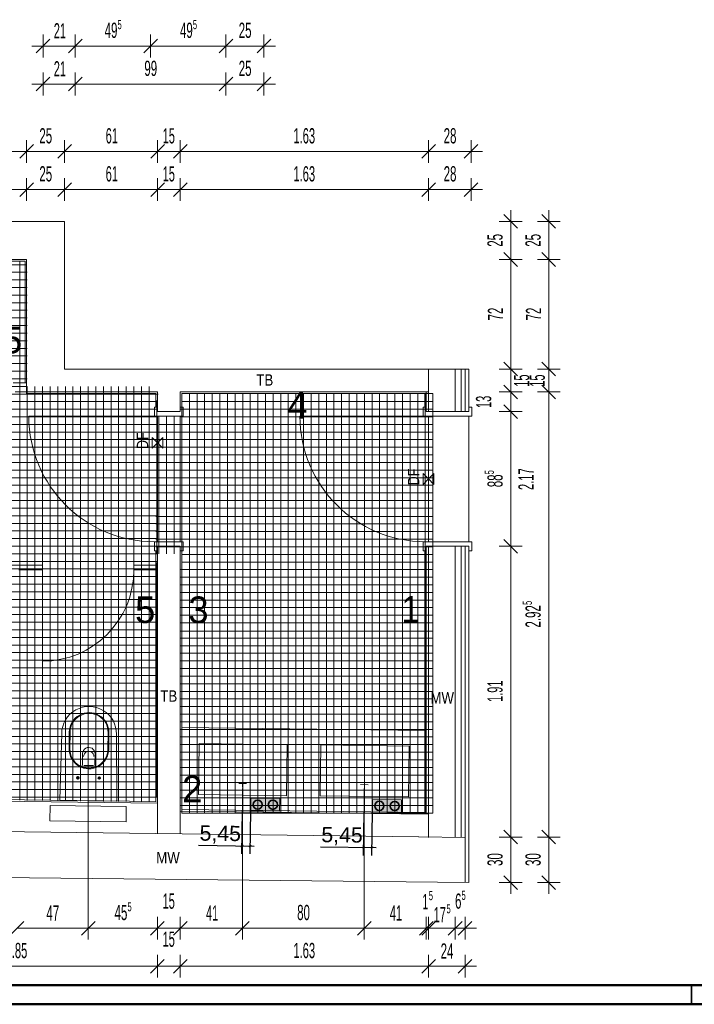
# Model space of a CAD drawing. Extents: x -163 to 337, y 549 to 1143.
# Tile 2 of 13: x -25 to 152, y 549 to 808. Entities that reach past the tile are written whole.
import ezdxf
from ezdxf.lldxf.tags import DXFTag

# ---------------------------------------------------------------- set-up
doc = ezdxf.new("R2010")
doc.units = 0
doc.layers.get('0').update_dxf_attribs({"lineweight": 35})
for name, color, linetype, lineweight, true_color in [('411_S_Einrichtung', 7, 'Continuous', 18, 0x9dff9d), ('Rahmen', 7, 'Continuous', 35, 0x009900), ('S_Kaltwasser', 7, 'Continuous', 35, 0x005e00), ('S_Warmwasser', 1, 'fein_strichliert', 35, 0xff0000), ('X_Mass', 1, 'Continuous', 25, 0xff0000)]:
    doc.layers.add(name, color=color, linetype=linetype, lineweight=lineweight, true_color=true_color)
doc.layers.add('D-306 Wandabwicklung Damen', color=7, linetype='Continuous', lineweight=25)
doc.layers.add('PLAN_D-306 Fliesenspiegel WC Damen', color=7, linetype='Continuous', lineweight=25)
doc.styles.get("Standard").update_dxf_attribs({"font": 'arial.ttf'})
tags = doc.linetypes.add('fein_strichliert', pattern=[4, 1, -2, 1]).pattern_tags.tags
tags[8:9] = [DXFTag(74, 4), DXFTag(75, 0), DXFTag(340, '0'), DXFTag(46, 0.0), DXFTag(50, 0.0), DXFTag(44, 0.0), DXFTag(45, 0.0)]
tags[6:7] = [DXFTag(74, 4), DXFTag(75, 0), DXFTag(340, '0'), DXFTag(46, 0.0), DXFTag(50, 0.0), DXFTag(44, 0.0), DXFTag(45, 0.0)]
tags[4:5] = [DXFTag(74, 4), DXFTag(75, 0), DXFTag(340, '0'), DXFTag(46, 0.0), DXFTag(50, 0.0), DXFTag(44, 0.0), DXFTag(45, 0.0)]
tags = doc.linetypes.add('PUNKT2_S9', pattern=[0.0125, 0, -0.0125]).pattern_tags.tags
tags[6:7] = [DXFTag(74, 4), DXFTag(75, 0), DXFTag(340, '0'), DXFTag(46, 1.0), DXFTag(50, 0.0), DXFTag(44, 0.0), DXFTag(45, 0.0)]
tags[4:5] = [DXFTag(74, 4), DXFTag(75, 0), DXFTag(340, '0'), DXFTag(46, 1.0), DXFTag(50, 0.0), DXFTag(44, 0.0), DXFTag(45, 0.0)]
tags = doc.linetypes.add('VERDECKT2_S2', pattern=[0.0675, 0.05, -0.0175]).pattern_tags.tags
tags[6:7] = [DXFTag(74, 4), DXFTag(75, 0), DXFTag(340, '0'), DXFTag(46, 1.0), DXFTag(50, 0.0), DXFTag(44, 0.0), DXFTag(45, 0.0)]
tags[4:5] = [DXFTag(74, 4), DXFTag(75, 0), DXFTag(340, '0'), DXFTag(46, 1.0), DXFTag(50, 0.0), DXFTag(44, 0.0), DXFTag(45, 0.0)]

# ---------------------------------------------------------------- blocks, each defined once
blk = doc.blocks.new('Maß-A07EA4OPVH', base_point=(54.16, 587.97))
at = {"color": 0, "linetype": 'ByBlock', "lineweight": -2, "ltscale": 0.25}
for p, q in [((65.53, 588), (65.68, 599.44)), ((67.71, 587.97), (67.86, 599.41)), ((65.83, 590.26), (65.29, 589.74)), ((68.01, 590.24), (67.47, 589.71)), ((68.8, 589.96), (54.16, 590.15))]:
    blk.add_line(p, q, dxfattribs=at)
at = {"color": 0, "linetype": 'ByBlock', "lineweight": -2, "ltscale": 0.25, "insert": (54.45, 595.48), "char_height": 4, "attachment_point": 1, "rotation": 359.2603}
blk.add_mtext('{\\fArial;5,45}', dxfattribs=at)
blk = doc.blocks.new('Maß-A07EA4ORVH', base_point=(22.16, 588.39))
at = {"color": 0, "linetype": 'ByBlock', "lineweight": -2, "ltscale": 0.25}
for p, q in [((33.53, 588.42), (33.68, 599.78)), ((35.71, 588.39), (35.86, 599.75)), ((36.8, 590.37), (22.16, 590.56)), ((33.83, 590.68), (33.29, 590.15)), ((36.01, 590.65), (35.47, 590.13))]:
    blk.add_line(p, q, dxfattribs=at)
at = {"color": 0, "linetype": 'ByBlock', "lineweight": -2, "ltscale": 0.25, "insert": (22.45, 595.89), "char_height": 4, "attachment_point": 1, "rotation": 359.2603}
blk.add_mtext('{\\fArial;5,45}', dxfattribs=at)
blk = doc.blocks.new('Referenz-A07EA4PLVH', base_point=(-124.69, 553.85))
at = {"layer": 'D-306 Wandabwicklung Damen', "color": 0, "lineweight": 13}
for p, q in [((-24.86, 771.26), (-21.26, 774.86)), ((-23.06, 773.06), (-23.06, 776.06)), ((-14.86, 771.26), (-11.26, 774.86)), ((-13.06, 773.06), (-13.06, 776.06)), ((9.56, 771.26), (13.16, 774.86)), ((11.36, 773.06), (11.36, 776.06)), ((15.54, 771.26), (19.14, 774.86)), ((17.34, 773.06), (17.34, 776.06)), ((80.79, 771.26), (84.39, 774.86)), ((82.59, 773.06), (82.59, 776.06)), ((91.99, 771.26), (95.59, 774.86)), ((93.79, 773.06), (93.79, 776.06)), ((-62.66, 773.06), (-23.06, 773.06)), ((-23.06, 773.06), (-23.06, 770.06)), ((-23.06, 773.06), (-13.06, 773.06)), ((-13.06, 773.06), (-13.06, 770.06)), ((-13.06, 773.06), (11.36, 773.06)), ((11.36, 773.06), (11.36, 770.06)), ((11.36, 773.06), (17.34, 773.06)), ((17.34, 773.06), (17.34, 770.06)), ((17.34, 773.06), (82.59, 773.06)), ((82.59, 773.06), (82.59, 770.06)), ((82.59, 773.06), (93.79, 773.06)), ((93.79, 773.06), (93.79, 770.06)), ((93.79, 773.06), (96.79, 773.06)), ((-24.86, 761.26), (-21.26, 764.86)), ((-23.06, 763.06), (-23.06, 766.06)), ((-14.86, 761.26), (-11.26, 764.86)), ((-13.06, 763.06), (-13.06, 766.06)), ((9.56, 761.26), (13.16, 764.86)), ((11.36, 763.06), (11.36, 766.06)), ((15.54, 761.26), (19.14, 764.86)), ((17.34, 763.06), (17.34, 766.06)), ((80.79, 761.26), (84.39, 764.86)), ((82.59, 763.06), (82.59, 766.06)), ((91.99, 761.26), (95.59, 764.86)), ((93.79, 763.06), (93.79, 766.06)), ((-42.86, 763.06), (-23.06, 763.06)), ((-23.06, 763.06), (-23.06, 760.06)), ((-23.06, 763.06), (-13.06, 763.06)), ((-13.06, 763.06), (-13.06, 760.06)), ((-13.06, 763.06), (11.36, 763.06)), ((11.36, 763.06), (11.36, 760.06)), ((11.36, 763.06), (17.34, 763.06)), ((17.34, 763.06), (17.34, 760.06)), ((17.34, 763.06), (82.59, 763.06)), ((82.59, 763.06), (82.59, 760.06)), ((82.59, 763.06), (93.79, 763.06)), ((93.79, 763.06), (93.79, 760.06)), ((93.79, 763.06), (96.79, 763.06)), ((105.99, 752.86), (102.39, 756.46)), ((104.19, 754.66), (104.19, 757.66)), ((115.99, 752.86), (112.39, 756.46)), ((114.19, 754.66), (114.19, 757.66)), ((-62.66, 754.66), (-13.06, 754.66)), ((-13.06, 754.66), (-13.06, 715.86)), ((104.19, 754.66), (101.19, 754.66)), ((104.19, 754.66), (107.19, 754.66)), ((104.19, 744.66), (104.19, 754.66)), ((114.19, 754.66), (111.19, 754.66)), ((114.19, 754.66), (117.19, 754.66)), ((114.19, 744.66), (114.19, 754.66)), ((105.99, 742.86), (102.39, 746.46)), ((115.99, 742.86), (112.39, 746.46)), ((-63.27, 743.3), (-23.23, 743.3)), ((-62.66, 744.66), (-23.06, 744.66)), ((-62.26, 744.26), (-23.46, 744.26)), ((-24.86, 744.26), (-24.86, 602.49)), ((-23.46, 744.26), (-23.46, 712.26)), ((-23.06, 744.66), (-23.06, 709.86)), ((104.19, 744.66), (101.19, 744.66)), ((104.19, 744.66), (107.19, 744.66)), ((104.19, 715.86), (104.19, 744.66)), ((114.19, 744.66), (111.19, 744.66)), ((114.19, 744.66), (117.19, 744.66)), ((114.19, 715.86), (114.19, 744.66)), ((-22.86, 741.3), (-63.58, 741.3)), ((-22.86, 739.3), (-63.58, 739.3)), ((-22.86, 737.3), (-63.58, 737.3)), ((-22.86, 735.3), (-63.58, 735.3)), ((-22.86, 733.3), (-63.58, 733.3)), ((-22.86, 731.3), (-63.58, 731.3)), ((-22.86, 729.3), (-63.58, 729.3)), ((-22.86, 727.3), (-63.58, 727.3)), ((-22.86, 725.3), (-63.58, 725.3)), ((-22.86, 723.3), (-63.58, 723.3)), ((-22.86, 721.3), (-63.58, 721.3)), ((-22.86, 719.3), (-63.58, 719.3)), ((-22.86, 717.3), (-63.58, 717.3)), ((105.99, 714.06), (102.39, 717.66)), ((115.99, 714.06), (112.39, 717.66)), ((-22.86, 715.3), (-63.58, 715.3)), ((-13.06, 715.86), (93.19, 715.86)), ((82.59, 715.86), (82.59, 704.66)), ((89.59, 715.86), (89.59, 704.66)), ((91.19, 715.86), (91.19, 704.66)), ((92.19, 715.86), (92.19, 704.66)), ((93.19, 715.86), (93.19, 704.66)), ((104.19, 715.86), (101.19, 715.86)), ((104.19, 715.86), (107.19, 715.86)), ((104.19, 709.86), (104.19, 715.86)), ((114.19, 715.86), (111.19, 715.86)), ((114.19, 715.86), (117.19, 715.86)), ((114.19, 709.86), (114.19, 715.86)), ((-22.86, 713.3), (-63.58, 713.3)), ((-26.58, 712.26), (-23.06, 712.26)), ((-23.06, 712.26), (-23.06, 709.86)), ((-22.86, 711.3), (-63.58, 711.3)), ((11.57, 709.3), (-63.58, 709.3)), ((-23.06, 709.86), (-26.06, 709.86)), ((-23.06, 709.86), (11.34, 709.86)), ((-23.06, 709.46), (-23.06, 709.86)), ((-23.06, 709.46), (10.94, 709.46)), ((-22.86, 711.3), (-22.86, 602.46)), ((-20.86, 711.3), (-20.86, 602.44)), ((-18.86, 711.3), (-18.86, 602.41)), ((-16.86, 711.3), (-16.86, 602.39)), ((-14.86, 711.3), (-14.86, 602.36)), ((-12.86, 711.3), (-12.86, 602.34)), ((-10.86, 711.3), (-10.86, 602.31)), ((-8.86, 711.3), (-8.86, 602.28)), ((-6.86, 711.3), (-6.86, 602.26)), ((-4.86, 711.3), (-4.86, 602.23)), ((-2.86, 711.3), (-2.86, 602.21)), ((-0.86, 711.3), (-0.86, 602.18)), ((1.14, 711.3), (1.14, 602.16)), ((3.14, 711.3), (3.14, 602.13)), ((5.14, 711.3), (5.14, 602.11)), ((7.14, 711.3), (7.14, 602.08)), ((9.14, 711.3), (9.14, 602.06)), ((10.94, 709.46), (10.94, 705.86)), ((11.34, 709.86), (11.34, 704.66)), ((17.34, 709.86), (82.59, 709.86)), ((17.34, 709.86), (17.34, 704.66)), ((17.74, 709.46), (81.59, 709.46)), ((17.74, 709.46), (17.74, 705.86)), ((83.74, 709.46), (17.74, 709.46)), ((17.74, 709.46), (17.74, 599.13)), ((19.74, 709.46), (19.74, 599.13)), ((21.74, 709.46), (21.74, 599.13)), ((23.74, 709.46), (23.74, 599.13)), ((25.74, 709.46), (25.74, 599.13)), ((27.74, 709.46), (27.74, 599.13)), ((29.74, 709.46), (29.74, 599.13)), ((31.74, 709.46), (31.74, 599.13)), ((33.74, 709.46), (33.74, 599.13)), ((35.74, 709.46), (35.74, 599.13)), ((37.74, 709.46), (37.74, 599.13)), ((39.74, 709.46), (39.74, 599.13)), ((41.74, 709.46), (41.74, 599.13)), ((43.74, 709.46), (43.74, 599.13)), ((45.74, 709.46), (45.74, 599.13)), ((47.74, 709.46), (47.74, 599.13)), ((49.74, 709.46), (49.74, 599.13)), ((51.74, 709.46), (51.74, 599.13)), ((53.74, 709.46), (53.74, 599.13)), ((55.74, 709.46), (55.74, 599.13)), ((57.74, 709.46), (57.74, 599.13)), ((59.74, 709.46), (59.74, 599.13)), ((61.74, 709.46), (61.74, 599.13)), ((63.74, 709.46), (63.74, 599.13)), ((65.74, 709.46), (65.74, 599.13)), ((67.74, 709.46), (67.74, 599.13)), ((69.74, 709.46), (69.74, 599.13)), ((71.74, 709.46), (71.74, 599.13)), ((73.74, 709.46), (73.74, 599.13)), ((75.74, 709.46), (75.74, 599.13)), ((77.74, 709.46), (77.74, 599.13)), ((79.74, 709.46), (79.74, 599.13)), ((81.59, 709.46), (81.59, 705.86)), ((81.74, 709.46), (81.74, 599.13)), ((81.99, 709.86), (81.99, 705.86)), ((83.74, 709.46), (83.74, 599.13)), ((104.19, 709.86), (101.19, 709.86)), ((105.99, 708.06), (102.39, 711.66)), ((104.19, 709.86), (107.19, 709.86)), ((104.19, 704.66), (104.19, 709.86)), ((114.19, 709.86), (111.19, 709.86)), ((115.99, 708.06), (112.39, 711.66)), ((114.19, 709.86), (117.19, 709.86)), ((114.19, 608), (114.19, 709.86)), ((11.14, 707.3), (-63.58, 707.3)), ((11.14, 707.62), (11.14, 667.42)), ((83.74, 707.3), (17.74, 707.3)), ((11.14, 705.3), (-63.58, 705.3)), ((10.54, 705.86), (10.54, 703.46)), ((11.34, 705.86), (10.54, 705.86)), ((11.34, 704.66), (11.34, 705.86)), ((17.34, 704.66), (11.34, 704.66)), ((11.34, 704.66), (17.34, 704.66)), ((18.14, 705.86), (17.34, 705.86)), ((17.34, 705.86), (17.34, 704.66)), ((83.74, 705.3), (17.51, 705.3)), ((18.14, 703.46), (18.14, 705.86)), ((81.19, 705.86), (81.19, 703.46)), ((81.99, 705.86), (81.19, 705.86)), ((81.99, 704.66), (81.99, 705.86)), ((93.19, 704.66), (81.99, 704.66)), ((93.19, 704.66), (82.59, 704.66)), ((93.99, 705.86), (93.19, 705.86)), ((93.19, 705.86), (93.19, 704.66)), ((93.99, 703.46), (93.99, 705.86)), ((104.19, 704.66), (101.19, 704.66)), ((105.99, 702.86), (102.39, 706.46)), ((104.19, 704.66), (107.19, 704.66)), ((104.19, 669.26), (104.19, 704.66)), ((11.14, 703.3), (-63.58, 703.3)), ((10.54, 703.46), (-22.46, 703.46)), ((10.54, 703.46), (18.14, 703.46)), ((11.74, 703.3), (11.74, 667.26)), ((13.74, 703.3), (13.74, 667.26)), ((15.74, 703.3), (15.74, 667.26)), ((83.74, 703.3), (17.51, 703.3)), ((81.79, 703.46), (48.79, 703.46)), ((81.19, 703.46), (93.99, 703.46)), ((11.14, 701.3), (-63.58, 701.3)), ((11.14, 699.3), (-63.58, 699.3)), ((83.74, 699.3), (10.91, 699.3)), ((83.74, 701.3), (11.74, 701.3)), ((11.14, 697.3), (-63.58, 697.3)), ((11.34, 696.5), (9.93, 697.91)), ((9.93, 695.08), (9.93, 697.91)), ((11.34, 696.5), (9.93, 695.08)), ((83.74, 697.3), (10.91, 697.3)), ((11.34, 696.5), (12.75, 697.91)), ((11.34, 696.5), (12.75, 695.08)), ((12.75, 695.08), (12.75, 697.91)), ((11.14, 695.3), (-63.58, 695.3)), ((83.74, 695.3), (10.91, 695.3)), ((11.14, 693.3), (-63.58, 693.3)), ((11.14, 691.3), (-63.58, 691.3)), ((83.74, 693.3), (10.91, 693.3)), ((83.74, 691.3), (10.91, 691.3)), ((11.14, 689.3), (-63.58, 689.3)), ((83.74, 689.3), (10.91, 689.3)), ((11.14, 687.3), (-63.58, 687.3)), ((83.74, 687.3), (10.91, 687.3)), ((82.59, 686.96), (81.18, 688.37)), ((81.18, 685.54), (81.18, 688.37)), ((82.59, 686.96), (81.18, 685.54)), ((82.59, 686.96), (84.01, 688.37)), ((82.59, 686.96), (84.01, 685.54)), ((84.01, 685.54), (84.01, 688.37)), ((11.14, 685.3), (-63.58, 685.3)), ((83.74, 685.3), (10.91, 685.3)), ((11.14, 683.3), (-63.58, 683.3)), ((11.14, 681.3), (-63.58, 681.3)), ((83.74, 683.3), (10.91, 683.3)), ((83.74, 681.3), (10.91, 681.3)), ((11.14, 679.3), (-63.58, 679.3)), ((83.74, 679.3), (10.91, 679.3)), ((11.14, 677.3), (-63.58, 677.3)), ((83.74, 677.13), (10.91, 677.13)), ((79.74, 677.13), (79.74, 599.13)), ((81.74, 677.13), (81.74, 599.13)), ((11.14, 675.3), (-63.58, 675.3)), ((11.14, 673.3), (-63.58, 673.3)), ((83.74, 675.13), (10.91, 675.13)), ((83.74, 673.13), (10.91, 673.13)), ((11.14, 671.3), (-63.58, 671.3)), ((10.54, 668.06), (10.54, 670.46)), ((10.54, 670.46), (18.14, 670.46)), ((83.74, 671.13), (10.91, 671.13)), ((18.14, 670.46), (18.14, 668.06)), ((81.19, 668.06), (81.19, 670.46)), ((81.19, 670.46), (93.99, 670.46)), ((93.99, 670.46), (93.99, 668.06)), ((105.99, 667.46), (102.39, 671.06)), ((11.14, 669.3), (-63.58, 669.3)), ((11.34, 668.06), (10.54, 668.06)), ((83.74, 669.13), (10.91, 669.13)), ((10.94, 668.06), (10.94, 602.12)), ((17.34, 669.26), (11.34, 669.26)), ((11.34, 669.26), (11.34, 668.06)), ((11.34, 669.26), (11.34, 593.72)), ((11.34, 669.26), (17.34, 669.26)), ((17.34, 668.06), (17.34, 669.26)), ((17.34, 669.26), (17.34, 593.67)), ((18.14, 668.06), (17.34, 668.06)), ((17.74, 668.06), (17.74, 600.06)), ((81.99, 668.06), (81.19, 668.06)), ((81.59, 668.06), (81.59, 599.23)), ((93.19, 669.26), (81.99, 669.26)), ((81.99, 669.26), (81.99, 668.06)), ((81.99, 668.06), (81.99, 598.83)), ((82.59, 669.26), (82.59, 592.72)), ((93.19, 669.26), (82.59, 669.26)), ((89.59, 669.26), (89.59, 592.72)), ((91.19, 669.26), (91.19, 592.71)), ((92.19, 580.86), (92.19, 669.26)), ((93.19, 669.26), (93.19, 580.85)), ((93.19, 668.06), (93.19, 669.26)), ((93.99, 668.06), (93.19, 668.06)), ((104.19, 669.26), (101.19, 669.26)), ((104.19, 669.26), (107.19, 669.26)), ((104.19, 605.41), (104.19, 669.26)), ((11.14, 667.3), (-63.58, 667.3)), ((11.14, 665.3), (-63.58, 665.3)), ((83.74, 667.13), (17.74, 667.13)), ((11.14, 663.3), (-63.58, 663.3)), ((-32.46, 664.26), (-18.86, 664.26)), ((-25.06, 663.06), (-18.86, 663.06)), ((-18.86, 664.26), (-18.86, 663.06)), ((-18.86, 663.06), (-18.86, 639.06)), ((5.14, 664.26), (5.14, 663.06)), ((5.14, 664.26), (11.34, 664.26)), ((5.14, 663.06), (11.34, 663.06)), ((11.14, 665.02), (11.14, 603.3)), ((83.74, 663.13), (17.51, 663.13)), ((83.74, 665.13), (17.74, 665.13)), ((11.14, 661.3), (-63.58, 661.3)), ((83.74, 661.13), (17.51, 661.13)), ((11.14, 659.3), (-63.58, 659.3)), ((83.74, 659.13), (17.51, 659.13)), ((11.14, 657.3), (-63.58, 657.3)), ((11.14, 655.3), (-63.58, 655.3)), ((83.74, 657.13), (17.51, 657.13)), ((83.74, 655.13), (17.51, 655.13)), ((11.14, 653.3), (-63.58, 653.3)), ((83.74, 653.13), (17.51, 653.13)), ((11.14, 651.3), (-63.58, 651.3)), ((83.74, 651.13), (17.51, 651.13)), ((11.14, 649.3), (-63.58, 649.3)), ((11.14, 647.3), (-63.58, 647.3)), ((83.74, 649.13), (17.51, 649.13)), ((11.14, 645.3), (-63.58, 645.3)), ((83.74, 646.97), (17.51, 646.97)), ((83.74, 645.13), (17.51, 645.13)), ((11.14, 643.3), (-63.58, 643.3)), ((83.74, 643.13), (17.51, 643.13)), ((11.14, 641.3), (-63.58, 641.3)), ((83.74, 641.13), (17.51, 641.13)), ((11.14, 639.3), (-63.58, 639.3)), ((11.14, 637.3), (-63.58, 637.3)), ((83.74, 639.13), (17.51, 639.13)), ((83.74, 637.13), (17.51, 637.13)), ((11.14, 635.3), (-63.58, 635.3)), ((83.74, 635.13), (17.51, 635.13)), ((11.14, 633.3), (-63.58, 633.3)), ((83.74, 633.13), (17.51, 633.13)), ((11.14, 631.3), (-63.58, 631.3)), ((11.14, 629.3), (-63.58, 629.3)), ((83.74, 631.13), (17.51, 631.13)), ((83.74, 629.13), (17.51, 629.13)), ((11.14, 627.3), (-63.58, 627.3)), ((83.74, 627.13), (17.51, 627.13)), ((11.14, 625.3), (-63.58, 625.3)), ((83.74, 625.13), (17.51, 625.13)), ((11.14, 623.3), (-63.58, 623.3)), ((11.14, 621.3), (-63.58, 621.3)), ((83.74, 623.13), (17.51, 623.13)), ((17.74, 621.62), (81.59, 620.82)), ((11.14, 619.3), (-63.58, 619.3)), ((-14.34, 602.65), (-13.82, 620.04)), ((-11.82, 620.42), (-11.87, 616.02)), ((-11.62, 620.42), (-11.67, 616.02)), ((-1.62, 620.29), (-1.67, 615.89)), ((-1.42, 620.29), (-1.47, 615.89)), ((0.58, 619.86), (0.66, 602.46)), ((83.74, 621.13), (17.51, 621.13)), ((83.74, 619.13), (17.51, 619.13)), ((11.14, 617.3), (-63.58, 617.3)), ((83.74, 617.13), (17.51, 617.13)), ((22.1, 603.99), (22.27, 617.38)), ((22.27, 617.38), (45.47, 617.09)), ((45.47, 617.09), (45.3, 603.69)), ((54.1, 603.65), (54.27, 617.05)), ((54.27, 617.05), (77.47, 616.76)), ((77.47, 616.76), (77.3, 603.36)), ((11.14, 615.3), (-63.58, 615.3)), ((-8.33, 614.76), (-8.37, 611.85)), ((-5.05, 614.71), (-5.08, 611.81)), ((83.74, 615.13), (17.51, 615.13)), ((11.14, 613.3), (-63.58, 613.3)), ((11.14, 611.3), (-63.58, 611.3)), ((-8.02, 611.66), (-5.44, 611.63)), ((83.74, 613.13), (17.51, 613.13)), ((83.74, 611.13), (17.51, 611.13)), ((11.14, 609.3), (-63.58, 609.3)), ((-9.15, 608.38), (-9.99, 608.4)), ((-9.58, 608.8), (-9.59, 607.98)), ((-4.39, 608.32), (-3.55, 608.31)), ((-3.95, 608.73), (-3.96, 607.91)), ((83.74, 609.13), (17.51, 609.13)), ((11.14, 607.3), (-63.58, 607.3)), ((-9.57, 608.31), (-9.59, 608.31)), ((-3.95, 608.24), (-3.96, 608.24)), ((83.74, 607.13), (17.51, 607.13)), ((32.74, 606.93), (34.74, 606.91)), ((33.75, 607.92), (33.73, 605.92)), ((64.74, 606.6), (66.74, 606.58)), ((65.75, 607.59), (65.73, 605.59)), ((114.19, 592.82), (114.19, 608)), ((11.14, 605.3), (-63.58, 605.3)), ((11.14, 603.3), (-62.86, 603.3)), ((83.74, 605.13), (17.51, 605.13)), ((45.3, 603.69), (22.1, 603.99)), ((77.3, 603.36), (54.1, 603.65)), ((104.19, 603.68), (104.19, 605.41)), ((104.19, 597.94), (104.19, 603.68)), ((-62.56, 602.66), (11.36, 601.72)), ((-62.26, 603.06), (10.94, 602.13)), ((0.45, 602.26), (-14.14, 602.45)), ((-6.85, 601.72), (-6.84, 602.69)), ((83.74, 603.13), (17.51, 603.13)), ((83.74, 601.13), (17.51, 601.13)), ((17.34, 599.67), (82.59, 598.82)), ((17.74, 600.06), (81.59, 599.24)), ((83.74, 599.13), (17.74, 599.13)), ((24.86, 599.57), (46.61, 599.3)), ((53.15, 599.21), (74.9, 598.94)), ((104.19, 592.82), (104.19, 597.94)), ((-62.66, 594.66), (79.98, 592.86)), ((79.98, 592.86), (80.06, 592.86)), ((80.06, 592.86), (92.19, 592.7)), ((104.19, 592.82), (101.19, 592.82)), ((105.99, 591.02), (102.39, 594.62)), ((104.19, 592.82), (107.19, 592.82)), ((104.19, 580.86), (104.19, 592.82)), ((114.19, 592.82), (111.19, 592.82)), ((115.99, 591.02), (112.39, 594.62)), ((114.19, 592.82), (117.19, 592.82)), ((114.19, 580.86), (114.19, 592.82)), ((-71.1, 582.65), (93.19, 580.85)), ((105.99, 579.06), (102.39, 582.66)), ((115.99, 579.06), (112.39, 582.66)), ((104.19, 580.86), (101.19, 580.86)), ((104.19, 580.86), (107.19, 580.86)), ((104.19, 580.86), (104.19, 577.86)), ((114.19, 580.86), (111.19, 580.86)), ((114.19, 580.86), (117.19, 580.86)), ((114.19, 580.86), (114.19, 577.86)), ((-27.4, 567.06), (-23.8, 570.66)), ((-8.65, 567.06), (-5.05, 570.66)), ((-6.85, 568.86), (-6.85, 571.86)), ((9.54, 567.06), (13.14, 570.66)), ((11.34, 568.86), (11.34, 571.86)), ((15.54, 567.06), (19.14, 570.66)), ((17.34, 568.86), (17.34, 571.86)), ((31.88, 567.06), (35.48, 570.66)), ((33.68, 568.86), (33.68, 571.86)), ((63.88, 567.06), (67.48, 570.66)), ((65.68, 568.86), (65.68, 571.86)), ((80.19, 567.06), (83.79, 570.66)), ((80.79, 567.06), (84.39, 570.66)), ((81.99, 568.86), (81.99, 571.86)), ((82.59, 568.86), (82.59, 571.86)), ((87.79, 567.06), (91.39, 570.66)), ((89.59, 568.86), (89.59, 571.86)), ((90.39, 567.06), (93.99, 570.66)), ((92.19, 568.86), (92.19, 571.86)), ((-25.6, 568.86), (-6.85, 568.86)), ((-6.85, 568.86), (-6.85, 565.86)), ((-6.85, 568.86), (11.34, 568.86)), ((11.34, 568.86), (11.34, 565.86)), ((11.34, 568.86), (17.34, 568.86)), ((17.34, 568.86), (17.34, 565.86)), ((17.34, 568.86), (33.68, 568.86)), ((33.68, 568.86), (33.68, 565.86)), ((33.68, 568.86), (65.68, 568.86)), ((65.68, 568.86), (65.68, 565.86)), ((65.68, 568.86), (81.99, 568.86)), ((81.99, 568.86), (81.99, 565.86)), ((81.99, 568.86), (82.59, 568.86)), ((82.59, 568.86), (82.59, 565.86)), ((82.59, 568.86), (89.59, 568.86)), ((89.59, 568.86), (89.59, 565.86)), ((89.59, 568.86), (92.19, 568.86)), ((92.19, 568.86), (92.19, 565.86)), ((92.19, 568.86), (95.19, 568.86)), ((11.34, 558.86), (11.34, 561.86)), ((17.34, 558.86), (17.34, 561.86)), ((82.59, 558.86), (82.59, 561.86)), ((92.19, 558.86), (92.19, 561.86)), ((9.54, 557.06), (13.14, 560.66)), ((15.54, 557.06), (19.14, 560.66)), ((80.79, 557.06), (84.39, 560.66)), ((90.39, 557.06), (93.99, 560.66)), ((-62.66, 558.86), (11.34, 558.86)), ((11.34, 558.86), (11.34, 555.86)), ((11.34, 558.86), (17.34, 558.86)), ((17.34, 558.86), (17.34, 555.86)), ((17.34, 558.86), (82.59, 558.86)), ((82.59, 558.86), (82.59, 555.86)), ((82.59, 558.86), (92.19, 558.86)), ((92.19, 558.86), (92.19, 555.86)), ((92.19, 558.86), (95.19, 558.86))]:
    blk.add_line(p, q, dxfattribs=at)
at = {"layer": 'D-306 Wandabwicklung Damen', "color": 0, "linetype": 'PUNKT2_S9', "lineweight": 13, "ltscale": 0.13}
for p, q in [((11.34, 703.46), (11.34, 670.46)), ((17.34, 703.46), (17.34, 670.46)), ((82.59, 703.46), (82.59, 670.46)), ((93.19, 703.46), (93.19, 670.46)), ((-16.9, 597.11), (-16.85, 601.11)), ((3.15, 600.85), (-16.85, 601.11)), ((3.15, 600.85), (3.1, 596.85)), ((3.1, 596.85), (-16.9, 597.11))]:
    blk.add_line(p, q, dxfattribs=at)
at = {"layer": 'D-306 Wandabwicklung Damen', "color": 0, "linetype": 'VERDECKT2_S2', "lineweight": 13, "ltscale": 0.13}
for p, q in [((33.68, 568.86), (33.68, 605.58)), ((65.68, 568.86), (65.68, 605.58)), ((-6.85, 568.86), (-6.85, 601.96))]:
    blk.add_line(p, q, dxfattribs=at)
at = {"layer": 'D-306 Wandabwicklung Damen', "color": 0, "lineweight": 13}
for centre in [(-9.58, 608.39), (-3.96, 608.32)]:
    blk.add_circle(centre, 0.32, dxfattribs=at)
for centre, major_axis, end_param in [((10.54, 703.46), (-33, 0), 1.570796), ((81.79, 703.46), (-33, 0), 1.570796), ((-18.86, 663.06), (0, -24), 1.570796), ((-6.62, 619.95), (7.2, -0.1), 3.142257), ((-6.62, 620.35), (5.2, -0.07), 3.141593), ((-6.62, 620.35), (5, -0.06), 3.141593), ((-6.69, 614.74), (1.64, -0.02), 3.141593), ((-6.67, 615.95), (-5.2, 0.07), 3.141593), ((-6.67, 615.95), (-5, 0.06), 3.141593), ((-6.7, 614), (1.36, -0.02), 3.141593), ((-8.97, 611.84), (0.359, -0.492), 0.964978), ((-4.48, 611.78), (-0.608, 0.031), 0.964978), ((-14.14, 602.65), (-0.2, 0.006), 1.588049), ((0.46, 602.46), (-0.003, -0.2), 1.588049)]:
    blk.add_ellipse(centre, major_axis=major_axis, ratio=1, start_param=0, end_param=end_param, dxfattribs=at)
at = {"layer": 'PLAN_D-306 Fliesenspiegel WC Damen', "color": 0, "lineweight": -2}
blk.add_line((-124.69, 553.85), (151.69, 553.85), dxfattribs=at)
at = {"layer": 'D-306 Wandabwicklung Damen', "color": 0, "lineweight": 35, "attachment_point": 1}
for s, insert, char_height in [('{\\W0.66;\\fArial Narrow;25}', (-19.7, 779.19), 4), ('{\\W0.63;\\fArial Narrow;61}', (-2.26, 779.19), 4), ('{\\W0.63;\\fArial Narrow;15}', (12.72, 779.19), 4), ('{\\W0.64;\\fArial Narrow;1.63}', (47.07, 779.19), 4), ('{\\W0.66;\\fArial Narrow;28}', (86.56, 779.19), 4), ('{\\W0.66;\\fArial Narrow;25}', (-19.7, 769.19), 4), ('{\\W0.63;\\fArial Narrow;61}', (-2.26, 769.19), 4), ('{\\W0.63;\\fArial Narrow;15}', (12.72, 769.19), 4), ('{\\W0.64;\\fArial Narrow;1.63}', (47.07, 769.19), 4), ('{\\W0.66;\\fArial Narrow;28}', (86.56, 769.19), 4), ('{\\W0.63;\\fArial Narrow;15}', (12.7, 577.99), 4), ('{\\W0.6;\\fArial Narrow;1}', (80.97, 577.86), 4), ('{\\W0.65;\\fArial Narrow;5}', (82.67, 578.63), 2.4), ('{\\W0.65;\\fArial Narrow;6}', (89.57, 577.99), 4), ('{\\W0.65;\\fArial Narrow;5}', (91.27, 578.7), 2.4), ('{\\W0.66;\\fArial Narrow;47}', (-17.85, 574.86), 4), ('{\\W0.66;\\fArial Narrow;45}', (0.07, 574.99), 4), ('{\\W0.65;\\fArial Narrow;5}', (3.47, 575.7), 2.4), ('{\\W0.63;\\fArial Narrow;41}', (24.1, 574.86), 4), ('{\\W0.66;\\fArial Narrow;80}', (48.06, 574.99), 4), ('{\\W0.63;\\fArial Narrow;41}', (72.42, 574.86), 4), ('{\\W0.65;\\fArial Narrow;5}', (87.32, 575.17), 2.4), ('{\\W0.63;\\fArial Narrow;17}', (83.92, 574.39), 4), ('{\\W0.63;\\fArial Narrow;15}', (12.7, 567.99), 4), ('{\\W0.64;\\fArial Narrow;1.85}', (-28.57, 564.99), 4), ('{\\W0.64;\\fArial Narrow;1.63}', (47.07, 564.99), 4), ('{\\W0.66;\\fArial Narrow;24}', (85.77, 564.86), 4)]:
    blk.add_mtext(s, dxfattribs=dict(at, insert=insert, char_height=char_height))
at = {"layer": 'D-306 Wandabwicklung Damen', "color": 0, "lineweight": 35, "attachment_point": 1, "rotation": 90}
for s, insert, char_height in [('{\\W0.66;\\fArial Narrow;25}', (98.06, 748.02), 4), ('{\\W0.66;\\fArial Narrow;25}', (108.06, 748.02), 4), ('{\\W0.66;\\fArial Narrow;72}', (98.19, 728.64), 4), ('{\\W0.66;\\fArial Narrow;72}', (108.19, 728.64), 4), ('{\\W0.63;\\fArial Narrow;15}', (105.06, 711.22), 4), ('{\\W0.63;\\fArial Narrow;15}', (109.15, 711.22), 4), ('{\\W0.63;\\fArial Narrow;13}', (95.06, 705.63), 4), ('{\\W0.65;\\fArial Narrow;5}', (97.35, 688.18), 2.4), ('{\\W0.66;\\fArial Narrow;88}', (98.06, 684.79), 4), ('{\\W0.64;\\fArial Narrow;2.17}', (106.21, 684.06), 4), ('{\\W0.65;\\fArial Narrow;5}', (107.35, 653.84), 2.4), ('{\\W0.66;\\fArial Narrow;2.92}', (108.06, 647.9), 4), ('{\\W0.63;\\fArial Narrow;1.91}', (98.06, 628.35), 4), ('{\\W0.66;\\fArial Narrow;30}', (98.06, 585.22), 4), ('{\\W0.66;\\fArial Narrow;30}', (108.06, 585.22), 4)]:
    blk.add_mtext(s, dxfattribs=dict(at, insert=insert, char_height=char_height))
at = {"layer": 'D-306 Wandabwicklung Damen', "color": 0, "lineweight": 70, "char_height": 7, "attachment_point": 1}
for s, insert in [('{\\W0.98;\\fArial;5}', (-29.54, 727)), ('{\\W0.98;\\fArial;4}', (45.45, 709.8)), ('{\\W0.98;\\fArial;5}', (5.45, 656.09)), ('{\\W0.98;\\fArial;3}', (19.45, 656.08)), ('{\\W0.89;\\fArial;1}', (75.45, 656.21)), ('{\\W0.98;\\fArial;2}', (17.82, 608.96))]:
    blk.add_mtext(s, dxfattribs=dict(at, insert=insert))
at = {"layer": 'D-306 Wandabwicklung Damen', "color": 0, "lineweight": -2, "char_height": 3, "attachment_point": 1}
for s, insert in [('{\\W0.83;\\fArial;TB}', (37.34, 714.49)), ('{\\W0.83;\\fArial;TB}', (12.11, 631.39)), ('{\\W0.83;\\fArial;MW}', (83.09, 630.92)), ('{\\W0.83;\\fArial;MW}', (11.03, 588.91))]:
    blk.add_mtext(s, dxfattribs=dict(at, insert=insert))
at = {"layer": 'D-306 Wandabwicklung Damen', "color": 0, "lineweight": -2, "char_height": 3, "attachment_point": 1, "rotation": 90}
for insert in [(5.91, 694.83), (77.16, 685.29)]:
    blk.add_mtext('{\\W0.82;\\fBahnschrift;DF}', dxfattribs=dict(at, insert=insert))
blk = doc.blocks.new('Trinkwassererwärmer unmittelbar beheizt-A07EA4PPVH', base_point=(67.86, 599.32))
at = {"color": 0, "linetype": 'ByBlock', "lineweight": -2, "ltscale": 0.18}
for p, q in [((67.86, 599.41), (67.9, 602.69)), ((67.9, 602.69), (75.5, 602.6)), ((75.46, 599.32), (75.5, 602.6)), ((67.86, 599.41), (75.46, 599.32))]:
    blk.add_line(p, q, dxfattribs=at)
at = {"color": 54, "linetype": 'ByBlock', "lineweight": -2, "ltscale": 0.18, "true_color": 0xb2b200}
blk.add_solid([(67.86, 599.41), (67.9, 602.69), (75.46, 599.32), (75.5, 602.6)], dxfattribs=at)
at = {"layer": 'S_Kaltwasser'}
blk.add_circle((69.68, 601.03), 1.2, dxfattribs=at)
at = {"layer": 'S_Warmwasser', "linetype": 'ByBlock', "ltscale": 0.35}
blk.add_circle((73.68, 600.98), 1.2, dxfattribs=at)
blk = doc.blocks.new('Trinkwassererwärmer unmittelbar beheizt-A07EA4PXVH', base_point=(35.86, 599.65))
at = {"color": 0, "linetype": 'ByBlock', "lineweight": -2, "ltscale": 0.18}
for p, q in [((35.86, 599.75), (35.9, 603.03)), ((35.9, 603.03), (43.5, 602.93)), ((43.46, 599.65), (43.5, 602.93)), ((35.86, 599.75), (43.46, 599.65))]:
    blk.add_line(p, q, dxfattribs=at)
at = {"color": 54, "linetype": 'ByBlock', "lineweight": -2, "ltscale": 0.18, "true_color": 0xb2b200}
blk.add_solid([(35.86, 599.75), (35.9, 603.03), (43.46, 599.65), (43.5, 602.93)], dxfattribs=at)
at = {"layer": 'S_Kaltwasser'}
blk.add_circle((37.68, 601.36), 1.2, dxfattribs=at)
at = {"layer": 'S_Warmwasser', "linetype": 'ByBlock', "ltscale": 0.35}
blk.add_circle((41.68, 601.31), 1.2, dxfattribs=at)
blk = doc.blocks.new('Referenz-A07EA4RFVH', base_point=(-46.97, 787.79))
at = {"layer": 'D-306 Wandabwicklung Damen', "color": 0, "lineweight": 13}
for p, q in [((-20.5, 798.99), (-16.9, 802.59)), ((-18.7, 800.79), (-18.7, 803.79)), ((-12.07, 798.99), (-8.47, 802.59)), ((-10.27, 800.79), (-10.27, 803.79)), ((7.73, 798.99), (11.33, 802.59)), ((9.53, 800.79), (9.53, 803.79)), ((27.53, 798.99), (31.13, 802.59)), ((29.33, 800.79), (29.33, 803.79)), ((37.53, 798.99), (41.13, 802.59)), ((39.33, 800.79), (39.33, 803.79)), ((-18.7, 800.79), (-21.7, 800.79)), ((-18.7, 800.79), (-18.7, 797.79)), ((-18.7, 800.79), (-10.27, 800.79)), ((-10.27, 800.79), (-10.27, 797.79)), ((-10.27, 800.79), (9.53, 800.79)), ((9.53, 800.79), (9.53, 797.79)), ((9.53, 800.79), (29.33, 800.79)), ((29.33, 800.79), (29.33, 797.79)), ((29.33, 800.79), (39.33, 800.79)), ((39.33, 800.79), (39.33, 797.79)), ((39.33, 800.79), (42.33, 800.79)), ((-20.5, 788.99), (-16.9, 792.59)), ((-18.7, 790.79), (-18.7, 793.79)), ((-12.07, 788.99), (-8.47, 792.59)), ((-10.27, 790.79), (-10.27, 793.79)), ((27.53, 788.99), (31.13, 792.59)), ((29.33, 790.79), (29.33, 793.79)), ((37.53, 788.99), (41.13, 792.59)), ((39.33, 790.79), (39.33, 793.79)), ((-18.7, 790.79), (-21.7, 790.79)), ((-18.7, 790.79), (-18.7, 787.79)), ((-18.7, 790.79), (-10.27, 790.79)), ((-10.27, 790.79), (-10.27, 787.79)), ((-10.27, 790.79), (29.33, 790.79)), ((29.33, 790.79), (29.33, 787.79)), ((29.33, 790.79), (39.33, 790.79)), ((39.33, 790.79), (39.33, 787.79)), ((39.33, 790.79), (42.33, 790.79))]:
    blk.add_line(p, q, dxfattribs=at)
at = {"layer": 'D-306 Wandabwicklung Damen', "color": 0, "lineweight": 35, "attachment_point": 1}
for s, insert, char_height in [('{\\W0.63;\\fArial Narrow;21}', (-15.9, 806.79), 4), ('{\\W0.66;\\fArial Narrow;49}', (-2.54, 806.92), 4), ('{\\W0.65;\\fArial Narrow;5}', (0.86, 807.63), 2.4), ('{\\W0.66;\\fArial Narrow;49}', (17.26, 806.92), 4), ('{\\W0.65;\\fArial Narrow;5}', (20.66, 807.63), 2.4), ('{\\W0.66;\\fArial Narrow;25}', (32.7, 806.92), 4), ('{\\W0.63;\\fArial Narrow;21}', (-15.9, 796.79), 4), ('{\\W0.66;\\fArial Narrow;99}', (7.9, 796.92), 4), ('{\\W0.66;\\fArial Narrow;25}', (32.7, 796.92), 4)]:
    blk.add_mtext(s, dxfattribs=dict(at, insert=insert, char_height=char_height))

msp = doc.modelspace()

# ---------------------------------------------------------------- linework, layer by layer
at = {"layer": 'Rahmen', "ltscale": 0.35}
msp.add_line((151.69, 548.85), (151.69, 553.85), dxfattribs=at)
at = {"layer": 'Rahmen', "lineweight": 50, "ltscale": 0.5}
for points in [[(336.69, 548.85), (336.69, 1142.85), (-163.31, 1142.85), (-163.31, 548.85), (-13.31, 548.85), (236.69, 548.85), (336.69, 548.85)], [(331.69, 553.85), (331.69, 1137.85), (-143.31, 1137.85), (-143.31, 553.85), (-18.31, 553.85), (231.69, 553.85), (331.69, 553.85)]]:
    msp.add_lwpolyline(points, close=True, dxfattribs=at)

# ---------------------------------------------------------------- block references
at = {"color": 251, "lineweight": 25, "ltscale": 0.25, "true_color": 0x585858}
for name, p in [('Referenz-A07EA4RFVH', (-46.97, 787.79)), ('Referenz-A07EA4PLVH', (-124.69, 553.85))]:
    msp.add_blockref(name, p, dxfattribs=at)
at = {"layer": '411_S_Einrichtung', "ltscale": 0.18}
for name, p in [('Trinkwassererwärmer unmittelbar beheizt-A07EA4PXVH', (35.86, 599.65)), ('Trinkwassererwärmer unmittelbar beheizt-A07EA4PPVH', (67.86, 599.32))]:
    msp.add_blockref(name, p, dxfattribs=at)
at = {"layer": 'X_Mass', "ltscale": 0.25}
for name, p in [('Maß-A07EA4ORVH', (22.16, 588.39)), ('Maß-A07EA4OPVH', (54.16, 587.97))]:
    msp.add_blockref(name, p, dxfattribs=at)

doc.saveas('drawing.dxf')
